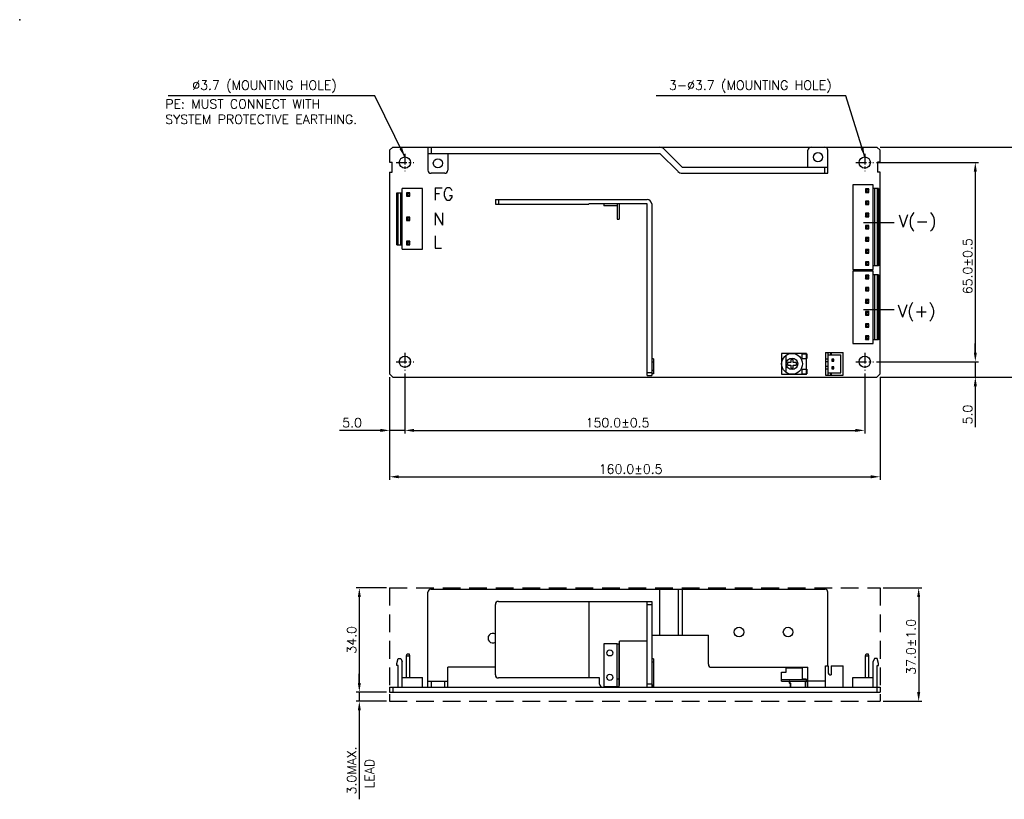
# Model space of a CAD drawing. Extents: x 262 to 754, y 1524 to 2417.
# Tile 7 of 8: x 262 to 583, y 2163 to 2417. Entities that reach past the tile are written whole.
import ezdxf

# ---------------------------------------------------------------- set-up
doc = ezdxf.new("R2010")
doc.units = 0
doc.header["$LTSCALE"] = 23.1
doc.header["$MEASUREMENT"] = 0
doc.linetypes.add('CENTER', pattern=[0.6, 0.375, -0.075, 0.075, -0.075])
doc.linetypes.add('HIDDEN', pattern=[0.375, 0.25, -0.125])
doc.layers.get('0').update_dxf_attribs({"linetype": 'CONTINUOUS'})
doc.layers.get('Defpoints').update_dxf_attribs({"linetype": 'CONTINUOUS'})
for name, color, linetype in [('02___PRT_ALL_AXES', 7, 'CONTINUOUS'), ('C', 4, 'CENTER'), ('DIM', 2, 'CONTINUOUS'), ('H', 6, 'HIDDEN')]:
    doc.layers.add(name, color=color, linetype=linetype)
doc.styles.add('SIMPLEX', font='SIMPLEX.shx')
doc.dimstyles.new('STANDARD$0', dxfattribs={"dimtxt": 3, "dimasz": 3, "dimexe": 1, "dimexo": 1, "dimgap": 1, "dimtad": 1, "dimdec": 1, "dimzin": 0, "dimdsep": 46, "dimtxsty": 'STANDARD', "dimcen": -0.5, "dimclrd": 2, "dimclre": 2, "dimclrt": 2, "dimadec": 0, "dimazin": 0, "dimtfac": 1, "dimtdec": 1, "dimtmove": 0, "dimatfit": 3, "dimfxl": 1, "dimtolj": 1, "dimtzin": 0, "dimarcsym": 0})
doc.dimstyles.new('STANDARD$7', dxfattribs={"dimtxt": 3, "dimasz": 3, "dimexe": 1, "dimexo": 1, "dimgap": 1, "dimtad": 1, "dimdec": 1, "dimzin": 0, "dimdsep": 46, "dimtxsty": 'STANDARD', "dimcen": -0.5, "dimclrd": 2, "dimclre": 2, "dimclrt": 2, "dimadec": 0, "dimazin": 0, "dimtfac": 1, "dimtdec": 1, "dimtmove": 0, "dimatfit": 3, "dimfxl": 1, "dimtolj": 1, "dimtzin": 0, "dimarcsym": 0})

# ---------------------------------------------------------------- blocks, each defined once
blk = doc.blocks.new('*D60')
at = {"layer": 'Defpoints', "color": 0, "transparency": 16777216}
for p in [(541.39, 2375.43), (541.39, 2300.43), (596.65, 2300.43)]:
    blk.add_point(p, dxfattribs=at)
at = {"layer": 'DIM', "lineweight": -2, "transparency": 16777216}
for p, q in [((542.39, 2375.43), (597.65, 2375.43)), ((596.65, 2372.43), (596.65, 2303.43)), ((542.39, 2300.43), (597.65, 2300.43))]:
    blk.add_line(p, q, dxfattribs=at)
at = {"layer": 'DIM', "transparency": 16777216}
for points in [[(596.15, 2372.43), (597.15, 2372.43), (596.65, 2375.43)], [(596.15, 2303.43), (597.15, 2303.43), (596.65, 2300.43)]]:
    blk.add_solid(points, dxfattribs=at)
at = {"layer": 'DIM', "transparency": 16777216, "insert": (594.15, 2333.64), "char_height": 3, "attachment_point": 5, "rotation": 90, "style": 'SIMPLEX'}
blk.add_mtext('\\A1;75.0±0.5', dxfattribs=at)
blk = doc.blocks.new('*D61')
at = {"layer": 'Defpoints', "color": 0, "transparency": 16777216}
for p in [(382.39, 2301.43), (542.39, 2301.43), (542.39, 2267.88)]:
    blk.add_point(p, dxfattribs=at)
at = {"layer": 'DIM', "lineweight": -2, "transparency": 16777216}
for p, q in [((382.39, 2300.43), (382.39, 2266.88)), ((542.39, 2300.43), (542.39, 2266.88)), ((385.39, 2267.88), (539.39, 2267.88))]:
    blk.add_line(p, q, dxfattribs=at)
at = {"layer": 'DIM', "transparency": 16777216}
for points in [[(385.39, 2268.38), (385.39, 2267.38), (382.39, 2267.88)], [(539.39, 2268.38), (539.39, 2267.38), (542.39, 2267.88)]]:
    blk.add_solid(points, dxfattribs=at)
at = {"layer": 'DIM', "transparency": 16777216, "insert": (461.03, 2270.38), "char_height": 3, "attachment_point": 5, "style": 'SIMPLEX'}
blk.add_mtext('\\A1;160.0±0.5', dxfattribs=at)
blk = doc.blocks.new('*D62')
at = {"layer": 'Defpoints', "color": 0, "transparency": 16777216}
for p in [(387.39, 2302.58), (537.39, 2302.58), (537.39, 2283.02)]:
    blk.add_point(p, dxfattribs=at)
at = {"layer": 'DIM', "lineweight": -2, "transparency": 16777216}
for p, q in [((387.39, 2301.58), (387.39, 2282.02)), ((537.39, 2301.58), (537.39, 2282.02)), ((390.39, 2283.02), (534.39, 2283.02))]:
    blk.add_line(p, q, dxfattribs=at)
at = {"layer": 'DIM', "transparency": 16777216}
for points in [[(390.39, 2283.52), (390.39, 2282.52), (387.39, 2283.02)], [(534.39, 2283.52), (534.39, 2282.52), (537.39, 2283.02)]]:
    blk.add_solid(points, dxfattribs=at)
at = {"layer": 'DIM', "transparency": 16777216, "insert": (456.76, 2285.52), "char_height": 3, "attachment_point": 5, "style": 'SIMPLEX'}
blk.add_mtext('\\A1;150.0±0.5', dxfattribs=at)
blk = doc.blocks.new('*D63')
at = {"layer": 'Defpoints', "color": 0, "transparency": 16777216}
for p in [(540.24, 2370.43), (540.24, 2305.43), (573.49, 2305.43)]:
    blk.add_point(p, dxfattribs=at)
at = {"layer": 'DIM', "lineweight": -2, "transparency": 16777216}
for p, q in [((541.24, 2370.43), (574.49, 2370.43)), ((573.49, 2367.43), (573.49, 2308.43)), ((541.24, 2305.43), (574.49, 2305.43))]:
    blk.add_line(p, q, dxfattribs=at)
at = {"layer": 'DIM', "transparency": 16777216}
for points in [[(572.99, 2367.43), (573.99, 2367.43), (573.49, 2370.43)], [(572.99, 2308.43), (573.99, 2308.43), (573.49, 2305.43)]]:
    blk.add_solid(points, dxfattribs=at)
at = {"layer": 'DIM', "transparency": 16777216, "insert": (570.99, 2336.59), "char_height": 3, "attachment_point": 5, "rotation": 90, "style": 'SIMPLEX'}
blk.add_mtext('\\A1;65.0±0.5', dxfattribs=at)
blk = doc.blocks.new('*D64')
at = {"layer": 'Defpoints', "color": 0, "transparency": 16777216}
for p in [(382.39, 2197.61), (372.5, 2194.61), (382.39, 2194.61)]:
    blk.add_point(p, dxfattribs=at)
at = {"layer": 'DIM', "lineweight": -2, "transparency": 16777216}
for p, q in [((372.5, 2200.61), (372.5, 2203.61)), ((381.39, 2197.61), (371.5, 2197.61)), ((372.5, 2197.61), (372.5, 2194.61)), ((381.39, 2194.61), (371.5, 2194.61)), ((372.5, 2191.61), (372.5, 2162.61))]:
    blk.add_line(p, q, dxfattribs=at)
at = {"layer": 'DIM', "transparency": 16777216}
for points in [[(372, 2200.61), (373, 2200.61), (372.5, 2197.61)], [(372, 2191.61), (373, 2191.61), (372.5, 2194.61)]]:
    blk.add_solid(points, dxfattribs=at)
at = {"layer": 'DIM', "transparency": 16777216, "insert": (370, 2172.04), "char_height": 3, "attachment_point": 5, "rotation": 90, "style": 'SIMPLEX'}
blk.add_mtext('\\A1;3.0MAX.', dxfattribs=at)
blk = doc.blocks.new('*D65')
at = {"layer": 'Defpoints', "color": 0, "transparency": 16777216}
for p in [(382.39, 2231.61), (372.5, 2197.61), (382.39, 2197.61)]:
    blk.add_point(p, dxfattribs=at)
at = {"layer": 'DIM', "lineweight": -2, "transparency": 16777216}
for p, q in [((381.39, 2231.61), (371.5, 2231.61)), ((372.5, 2228.61), (372.5, 2200.61)), ((381.39, 2197.61), (371.5, 2197.61))]:
    blk.add_line(p, q, dxfattribs=at)
at = {"layer": 'DIM', "transparency": 16777216}
for points in [[(372, 2228.61), (373, 2228.61), (372.5, 2231.61)], [(372, 2200.61), (373, 2200.61), (372.5, 2197.61)]]:
    blk.add_solid(points, dxfattribs=at)
at = {"layer": 'DIM', "transparency": 16777216, "insert": (370, 2214.64), "char_height": 3, "attachment_point": 5, "rotation": 90, "style": 'SIMPLEX'}
blk.add_mtext('\\A1;34.0', dxfattribs=at)
blk = doc.blocks.new('*D66')
at = {"layer": 'Defpoints', "color": 0, "transparency": 16777216}
for p in [(542.39, 2231.61), (542.39, 2194.61), (555.01, 2194.61)]:
    blk.add_point(p, dxfattribs=at)
at = {"layer": 'DIM', "lineweight": -2, "transparency": 16777216}
for p, q in [((543.39, 2231.61), (556.01, 2231.61)), ((555.01, 2228.61), (555.01, 2197.61)), ((543.39, 2194.61), (556.01, 2194.61))]:
    blk.add_line(p, q, dxfattribs=at)
at = {"layer": 'DIM', "transparency": 16777216}
for points in [[(554.51, 2228.61), (555.51, 2228.61), (555.01, 2231.61)], [(554.51, 2197.61), (555.51, 2197.61), (555.01, 2194.61)]]:
    blk.add_solid(points, dxfattribs=at)
at = {"layer": 'DIM', "transparency": 16777216, "insert": (552.51, 2212.39), "char_height": 3, "attachment_point": 5, "rotation": 90, "style": 'SIMPLEX'}
blk.add_mtext('\\A1;37.0±1.0', dxfattribs=at)
blk = doc.blocks.new('*D133')
at = {"layer": 'Defpoints', "color": 0, "transparency": 16777216}
for p in [(540.24, 2305.43), (573.49, 2305.43), (541.39, 2300.43)]:
    blk.add_point(p, dxfattribs=at)
at = {"layer": 'DIM', "lineweight": -2, "transparency": 16777216}
for p, q in [((573.49, 2308.43), (573.49, 2311.43)), ((541.24, 2305.43), (574.49, 2305.43)), ((573.49, 2305.43), (573.49, 2300.43)), ((542.39, 2300.43), (574.49, 2300.43)), ((573.49, 2297.43), (573.49, 2284.05))]:
    blk.add_line(p, q, dxfattribs=at)
at = {"layer": 'DIM', "transparency": 16777216}
for points in [[(572.99, 2308.43), (573.99, 2308.43), (573.49, 2305.43)], [(572.99, 2297.43), (573.99, 2297.43), (573.49, 2300.43)]]:
    blk.add_solid(points, dxfattribs=at)
at = {"layer": 'DIM', "transparency": 16777216, "insert": (570.99, 2288.19), "char_height": 3, "attachment_point": 5, "rotation": 90, "style": 'SIMPLEX'}
blk.add_mtext('\\A1;5.0', dxfattribs=at)
blk = doc.blocks.new('*D134')
at = {"layer": 'Defpoints', "color": 0, "transparency": 16777216}
for p in [(382.39, 2301.43), (387.39, 2302.58), (382.39, 2283.02)]:
    blk.add_point(p, dxfattribs=at)
at = {"layer": 'DIM', "lineweight": -2, "transparency": 16777216}
for p, q in [((382.39, 2300.43), (382.39, 2282.02)), ((387.39, 2301.58), (387.39, 2282.02)), ((379.39, 2283.02), (366.01, 2283.02)), ((387.39, 2283.02), (382.39, 2283.02)), ((390.39, 2283.02), (393.39, 2283.02))]:
    blk.add_line(p, q, dxfattribs=at)
at = {"layer": 'DIM', "transparency": 16777216}
for points in [[(379.39, 2283.52), (379.39, 2282.52), (382.39, 2283.02)], [(390.39, 2283.52), (390.39, 2282.52), (387.39, 2283.02)]]:
    blk.add_solid(points, dxfattribs=at)
at = {"layer": 'DIM', "transparency": 16777216, "insert": (370.15, 2285.52), "char_height": 3, "attachment_point": 5, "style": 'SIMPLEX'}
blk.add_mtext('\\A1;5.0', dxfattribs=at)

msp = doc.modelspace()

# ---------------------------------------------------------------- linework, layer by layer
at = {"color": 7, "linetype": 'Continuous'}
for p, q in [((383.39, 2375.43), (382.39, 2374.43)), ((382.39, 2374.43), (382.39, 2370.53)), ((383.39, 2375.43), (541.39, 2375.43)), ((394.89, 2375.43), (394.89, 2367.93)), ((395.89, 2375.43), (395.89, 2373.43)), ((477.89, 2368.93), (471.98, 2374.84)), ((518.89, 2368.93), (518.89, 2374.43)), ((525.39, 2366.93), (525.39, 2374.43)), ((542.39, 2374.43), (541.39, 2375.43)), ((542.39, 2370.53), (542.39, 2374.43)), ((394.89, 2373.43), (470.56, 2373.43)), ((401.39, 2373.43), (401.39, 2367.93)), ((470.56, 2373.43), (476.48, 2367.51)), ((382.39, 2370.53), (383.19, 2370.53)), ((383.19, 2367.33), (383.19, 2370.53)), ((477.89, 2368.93), (525.39, 2368.93)), ((524.39, 2366.93), (524.39, 2368.93)), ((542.39, 2370.53), (541.59, 2370.53)), ((541.59, 2370.53), (541.59, 2367.33)), ((382.39, 2367.33), (382.39, 2301.43)), ((382.39, 2367.33), (383.19, 2367.33)), ((400.39, 2366.93), (395.89, 2366.93)), ((477.89, 2366.93), (525.39, 2366.93)), ((542.39, 2367.33), (541.59, 2367.33)), ((542.39, 2301.43), (542.39, 2367.33)), ((386.44, 2342.18), (386.44, 2361.98)), ((393.14, 2361.98), (386.44, 2361.98)), ((393.14, 2342.18), (393.14, 2361.98)), ((540.19, 2363.19), (533.49, 2363.19)), ((533.49, 2363.19), (533.49, 2335.53)), ((538.76, 2361.81), (537.62, 2361.81)), ((537.62, 2361.81), (537.62, 2360.67)), ((537.62, 2361.81), (537.88, 2361.54)), ((538.5, 2361.54), (537.88, 2361.54)), ((537.88, 2361.54), (537.88, 2360.93)), ((538.76, 2361.81), (538.5, 2361.54)), ((538.5, 2360.93), (538.5, 2361.54)), ((538.76, 2360.67), (538.76, 2361.81)), ((540.19, 2335.53), (540.19, 2363.19)), ((541.89, 2361.94), (540.19, 2361.94)), ((540.59, 2361.94), (540.59, 2336.78)), ((541.5, 2361.94), (541.5, 2336.78)), ((541.89, 2361.94), (541.89, 2336.78)), ((384.74, 2343.58), (384.74, 2360.58)), ((384.74, 2360.58), (386.44, 2360.58)), ((385.13, 2343.58), (385.13, 2360.58)), ((386.04, 2343.58), (386.04, 2360.58)), ((387.87, 2360.57), (387.87, 2359.43)), ((387.87, 2360.57), (388.13, 2360.3)), ((389.01, 2360.57), (387.87, 2360.57)), ((387.87, 2359.43), (388.13, 2359.69)), ((387.87, 2359.43), (389.01, 2359.43)), ((388.13, 2360.3), (388.13, 2359.69)), ((388.75, 2360.3), (388.13, 2360.3)), ((388.13, 2359.69), (388.75, 2359.69)), ((389.01, 2360.57), (388.75, 2360.3)), ((388.75, 2359.69), (388.75, 2360.3)), ((389.01, 2359.43), (388.75, 2359.69)), ((389.01, 2359.43), (389.01, 2360.57)), ((416.89, 2358.43), (416.89, 2356.89)), ((416.89, 2358.43), (466.39, 2358.43)), ((417.89, 2358.43), (417.89, 2356.89)), ((537.62, 2360.67), (537.88, 2360.93)), ((537.62, 2360.67), (538.76, 2360.67)), ((537.88, 2360.93), (538.5, 2360.93)), ((538.76, 2360.67), (538.5, 2360.93)), ((416.89, 2356.89), (447.37, 2356.89)), ((447.37, 2356.93), (447.37, 2356.89)), ((466.39, 2356.93), (447.37, 2356.93)), ((452.24, 2356.93), (452.24, 2356.33)), ((456.64, 2356.33), (452.24, 2356.33)), ((456.64, 2356.93), (456.64, 2351.93)), ((457.24, 2356.93), (457.24, 2351.93)), ((466.39, 2300.93), (466.39, 2356.93)), ((467.89, 2356.93), (467.89, 2300.93)), ((538.76, 2357.85), (537.62, 2357.85)), ((537.62, 2357.85), (537.88, 2357.58)), ((537.62, 2357.85), (537.62, 2356.71)), ((537.62, 2356.71), (537.88, 2356.97)), ((537.62, 2356.71), (538.76, 2356.71)), ((538.5, 2357.58), (537.88, 2357.58)), ((537.88, 2357.58), (537.88, 2356.97)), ((537.88, 2356.97), (538.5, 2356.97)), ((538.76, 2357.85), (538.5, 2357.58)), ((538.5, 2356.97), (538.5, 2357.58)), ((538.76, 2356.71), (538.5, 2356.97)), ((538.76, 2356.71), (538.76, 2357.85)), ((387.87, 2352.65), (387.87, 2351.51)), ((387.87, 2352.65), (388.13, 2352.38)), ((389.01, 2352.65), (387.87, 2352.65)), ((387.87, 2351.51), (388.13, 2351.77)), ((388.13, 2352.38), (388.13, 2351.77)), ((388.75, 2352.38), (388.13, 2352.38)), ((388.13, 2351.77), (388.75, 2351.77)), ((389.01, 2352.65), (388.75, 2352.38)), ((388.75, 2351.77), (388.75, 2352.38)), ((389.01, 2351.51), (388.75, 2351.77)), ((389.01, 2351.51), (389.01, 2352.65)), ((456.64, 2351.93), (457.24, 2351.93)), ((538.76, 2353.89), (537.62, 2353.89)), ((537.62, 2353.89), (537.88, 2353.62)), ((537.62, 2353.89), (537.62, 2352.75)), ((537.62, 2352.75), (537.88, 2353.01)), ((537.62, 2352.75), (538.76, 2352.75)), ((538.5, 2353.62), (537.88, 2353.62)), ((537.88, 2353.62), (537.88, 2353.01)), ((537.88, 2353.01), (538.5, 2353.01)), ((538.76, 2353.89), (538.5, 2353.62)), ((538.5, 2353.01), (538.5, 2353.62)), ((538.76, 2352.75), (538.5, 2353.01)), ((538.76, 2352.75), (538.76, 2353.89)), ((387.87, 2351.51), (389.01, 2351.51)), ((538.76, 2349.93), (537.62, 2349.93)), ((537.62, 2349.93), (537.88, 2349.66)), ((537.62, 2349.93), (537.62, 2348.79)), ((537.62, 2348.79), (537.88, 2349.05)), ((537.62, 2348.79), (538.76, 2348.79)), ((538.5, 2349.66), (537.88, 2349.66)), ((537.88, 2349.66), (537.88, 2349.05)), ((537.88, 2349.05), (538.5, 2349.05)), ((538.76, 2349.93), (538.5, 2349.66)), ((538.5, 2349.05), (538.5, 2349.66)), ((538.76, 2348.79), (538.5, 2349.05)), ((538.76, 2348.79), (538.76, 2349.93)), ((538.76, 2345.97), (537.62, 2345.97)), ((537.62, 2345.97), (537.88, 2345.7)), ((537.62, 2345.97), (537.62, 2344.83)), ((538.5, 2345.7), (537.88, 2345.7)), ((537.88, 2345.7), (537.88, 2345.09)), ((538.76, 2345.97), (538.5, 2345.7)), ((538.5, 2345.09), (538.5, 2345.7)), ((538.76, 2344.83), (538.76, 2345.97)), ((384.74, 2343.58), (386.44, 2343.58)), ((386.44, 2342.18), (393.14, 2342.18)), ((387.87, 2344.73), (387.87, 2343.59)), ((387.87, 2344.73), (388.13, 2344.46)), ((389.01, 2344.73), (387.87, 2344.73)), ((387.87, 2343.59), (388.13, 2343.85)), ((387.87, 2343.59), (389.01, 2343.59)), ((388.13, 2344.46), (388.13, 2343.85)), ((388.75, 2344.46), (388.13, 2344.46)), ((388.13, 2343.85), (388.75, 2343.85)), ((389.01, 2344.73), (388.75, 2344.46)), ((388.75, 2343.85), (388.75, 2344.46)), ((389.01, 2343.59), (388.75, 2343.85)), ((389.01, 2343.59), (389.01, 2344.73)), ((537.62, 2344.83), (537.88, 2345.09)), ((537.62, 2344.83), (538.76, 2344.83)), ((537.88, 2345.09), (538.5, 2345.09)), ((538.76, 2344.83), (538.5, 2345.09)), ((538.76, 2342.01), (537.62, 2342.01)), ((537.62, 2342.01), (537.88, 2341.74)), ((537.62, 2342.01), (537.62, 2340.87)), ((537.62, 2340.87), (537.88, 2341.13)), ((537.62, 2340.87), (538.76, 2340.87)), ((538.5, 2341.74), (537.88, 2341.74)), ((537.88, 2341.74), (537.88, 2341.13)), ((537.88, 2341.13), (538.5, 2341.13)), ((538.76, 2342.01), (538.5, 2341.74)), ((538.5, 2341.13), (538.5, 2341.74)), ((538.76, 2340.87), (538.5, 2341.13)), ((538.76, 2340.87), (538.76, 2342.01)), ((538.76, 2338.05), (537.62, 2338.05)), ((537.62, 2338.05), (537.88, 2337.78)), ((537.62, 2338.05), (537.62, 2336.91)), ((537.62, 2336.91), (537.88, 2337.17)), ((537.62, 2336.91), (538.76, 2336.91)), ((538.5, 2337.78), (537.88, 2337.78)), ((537.88, 2337.78), (537.88, 2337.17)), ((537.88, 2337.17), (538.5, 2337.17)), ((538.76, 2338.05), (538.5, 2337.78)), ((538.5, 2337.17), (538.5, 2337.78)), ((538.76, 2336.91), (538.5, 2337.17)), ((538.76, 2336.91), (538.76, 2338.05)), ((541.89, 2336.78), (540.19, 2336.78)), ((533.49, 2335.53), (540.19, 2335.53)), ((540.19, 2335.03), (533.49, 2335.03)), ((533.49, 2335.03), (533.49, 2311.33)), ((538.76, 2333.65), (537.62, 2333.65)), ((537.62, 2333.65), (537.88, 2333.38)), ((537.62, 2333.65), (537.62, 2332.51)), ((537.62, 2332.51), (537.88, 2332.77)), ((537.62, 2332.51), (538.76, 2332.51)), ((538.5, 2333.38), (537.88, 2333.38)), ((537.88, 2333.38), (537.88, 2332.77)), ((537.88, 2332.77), (538.5, 2332.77)), ((538.76, 2333.65), (538.5, 2333.38)), ((538.5, 2332.77), (538.5, 2333.38)), ((538.76, 2332.51), (538.5, 2332.77)), ((538.76, 2332.51), (538.76, 2333.65)), ((540.19, 2311.33), (540.19, 2335.03)), ((541.89, 2333.78), (540.19, 2333.78)), ((540.59, 2333.78), (540.59, 2312.58)), ((541.5, 2333.78), (541.5, 2312.58)), ((541.89, 2333.78), (541.89, 2312.58)), ((538.76, 2329.69), (537.62, 2329.69)), ((537.62, 2329.69), (537.88, 2329.42)), ((537.62, 2329.69), (537.62, 2328.55)), ((538.5, 2329.42), (537.88, 2329.42)), ((537.88, 2329.42), (537.88, 2328.81)), ((538.76, 2329.69), (538.5, 2329.42)), ((538.5, 2328.81), (538.5, 2329.42)), ((538.76, 2328.55), (538.76, 2329.69)), ((537.62, 2328.55), (537.88, 2328.81)), ((537.62, 2328.55), (538.76, 2328.55)), ((537.88, 2328.81), (538.5, 2328.81)), ((538.76, 2328.55), (538.5, 2328.81)), ((538.76, 2325.73), (537.62, 2325.73)), ((537.62, 2325.73), (537.88, 2325.46)), ((537.62, 2325.73), (537.62, 2324.59)), ((537.62, 2324.59), (537.88, 2324.85)), ((537.62, 2324.59), (538.76, 2324.59)), ((538.5, 2325.46), (537.88, 2325.46)), ((537.88, 2325.46), (537.88, 2324.85)), ((537.88, 2324.85), (538.5, 2324.85)), ((538.76, 2325.73), (538.5, 2325.46)), ((538.5, 2324.85), (538.5, 2325.46)), ((538.76, 2324.59), (538.5, 2324.85)), ((538.76, 2324.59), (538.76, 2325.73)), ((538.76, 2321.77), (537.62, 2321.77)), ((537.62, 2321.77), (537.88, 2321.5)), ((537.62, 2321.77), (537.62, 2320.63)), ((537.62, 2320.63), (537.88, 2320.89)), ((537.62, 2320.63), (538.76, 2320.63)), ((538.5, 2321.5), (537.88, 2321.5)), ((537.88, 2321.5), (537.88, 2320.89)), ((537.88, 2320.89), (538.5, 2320.89)), ((538.76, 2321.77), (538.5, 2321.5)), ((538.5, 2320.89), (538.5, 2321.5)), ((538.76, 2320.63), (538.5, 2320.89)), ((538.76, 2320.63), (538.76, 2321.77)), ((538.76, 2317.81), (537.62, 2317.81)), ((537.62, 2317.81), (537.88, 2317.54)), ((537.62, 2317.81), (537.62, 2316.67)), ((537.62, 2316.67), (537.88, 2316.93)), ((537.62, 2316.67), (538.76, 2316.67)), ((538.5, 2317.54), (537.88, 2317.54)), ((537.88, 2317.54), (537.88, 2316.93)), ((537.88, 2316.93), (538.5, 2316.93)), ((538.76, 2317.81), (538.5, 2317.54)), ((538.5, 2316.93), (538.5, 2317.54)), ((538.76, 2316.67), (538.5, 2316.93)), ((538.76, 2316.67), (538.76, 2317.81)), ((538.76, 2313.85), (537.62, 2313.85)), ((537.62, 2313.85), (537.88, 2313.58)), ((537.62, 2313.85), (537.62, 2312.71)), ((538.5, 2313.58), (537.88, 2313.58)), ((537.88, 2313.58), (537.88, 2312.97)), ((538.76, 2313.85), (538.5, 2313.58)), ((538.5, 2312.97), (538.5, 2313.58)), ((538.76, 2312.71), (538.76, 2313.85)), ((533.49, 2311.33), (540.19, 2311.33)), ((537.62, 2312.71), (537.88, 2312.97)), ((537.62, 2312.71), (538.76, 2312.71)), ((537.88, 2312.97), (538.5, 2312.97)), ((538.76, 2312.71), (538.5, 2312.97)), ((541.89, 2312.58), (540.19, 2312.58)), ((511.82, 2301.89), (511.82, 2307.57)), ((518.39, 2307.98), (518.39, 2308.13)), ((524.64, 2308.43), (530.39, 2308.43)), ((524.64, 2308.43), (524.64, 2301.03)), ((525.44, 2301.03), (525.44, 2308.43)), ((525.44, 2307.63), (529.59, 2307.63)), ((526.34, 2307.63), (526.34, 2308.43)), ((526.44, 2308.43), (526.44, 2307.63)), ((529.59, 2301.83), (529.59, 2307.63)), ((530.39, 2301.03), (530.39, 2308.43)), ((468.49, 2306.33), (467.89, 2306.33)), ((468.49, 2305.33), (467.89, 2305.33)), ((468.49, 2306.33), (468.49, 2301.53)), ((513.29, 2305.13), (512.29, 2305.13)), ((512.29, 2304.33), (512.29, 2305.13)), ((512.29, 2304.33), (513.29, 2304.33)), ((514.09, 2306.13), (513.29, 2306.13)), ((513.29, 2306.13), (513.29, 2305.13)), ((513.29, 2304.33), (513.29, 2303.33)), ((514.09, 2305.13), (514.09, 2306.13)), ((515.09, 2305.13), (514.09, 2305.13)), ((514.09, 2304.33), (515.09, 2304.33)), ((514.09, 2303.33), (514.09, 2304.33)), ((515.09, 2305.13), (515.09, 2304.33)), ((518.39, 2302.98), (518.39, 2306.48)), ((524.64, 2306.4), (525.44, 2306.4)), ((524.64, 2305.5), (525.44, 2305.5)), ((524.64, 2303.96), (525.44, 2303.96)), ((527.31, 2306.3), (526.67, 2306.3)), ((526.67, 2306.3), (526.77, 2306.2)), ((526.67, 2306.3), (526.67, 2305.66)), ((526.67, 2305.66), (526.77, 2305.76)), ((526.67, 2305.66), (527.31, 2305.66)), ((527.31, 2303.8), (526.67, 2303.8)), ((526.67, 2303.8), (526.77, 2303.7)), ((526.67, 2303.8), (526.67, 2303.16)), ((527.21, 2306.2), (526.77, 2306.2)), ((526.77, 2306.2), (526.77, 2305.76)), ((526.77, 2305.76), (527.21, 2305.76)), ((527.21, 2303.7), (526.77, 2303.7)), ((526.77, 2303.7), (526.77, 2303.26)), ((527.31, 2306.3), (527.21, 2306.2)), ((527.21, 2305.76), (527.21, 2306.2)), ((527.31, 2305.66), (527.21, 2305.76)), ((527.31, 2303.8), (527.21, 2303.7)), ((527.21, 2303.26), (527.21, 2303.7)), ((527.31, 2305.66), (527.31, 2306.3)), ((527.31, 2303.16), (527.31, 2303.8)), ((382.39, 2301.43), (383.39, 2300.43)), ((383.39, 2300.43), (541.39, 2300.43)), ((466.39, 2301.93), (467.89, 2301.93)), ((466.39, 2300.93), (467.89, 2300.93)), ((468.49, 2302.53), (467.89, 2302.53)), ((468.49, 2301.53), (467.89, 2301.53)), ((513.29, 2303.33), (514.09, 2303.33)), ((518.39, 2301.33), (518.39, 2301.48)), ((524.64, 2303.06), (525.44, 2303.06)), ((524.64, 2301.03), (530.39, 2301.03)), ((525.44, 2301.83), (529.59, 2301.83)), ((526.34, 2301.03), (526.34, 2301.83)), ((526.44, 2301.83), (526.44, 2301.03)), ((526.67, 2303.16), (526.77, 2303.26)), ((526.67, 2303.16), (527.31, 2303.16)), ((526.77, 2303.26), (527.21, 2303.26)), ((527.31, 2303.16), (527.21, 2303.26)), ((541.39, 2300.43), (542.39, 2301.43)), ((394.89, 2199.21), (394.89, 2230.21)), ((395.89, 2231.21), (524.39, 2231.21)), ((470.56, 2216.21), (470.56, 2231.21)), ((476.48, 2231.21), (476.48, 2216.21)), ((477.89, 2231.21), (477.89, 2216.21)), ((525.39, 2206.21), (525.39, 2230.21)), ((417.89, 2227.21), (467.89, 2227.21)), ((447.37, 2227.21), (447.37, 2202.21)), ((466.39, 2199.21), (466.39, 2227.21)), ((467.89, 2227.21), (467.89, 2199.21)), ((416.89, 2203.21), (416.89, 2226.21)), ((466.39, 2226.21), (467.89, 2226.21)), ((457.39, 2200.21), (457.39, 2214.21)), ((466.39, 2214.21), (457.39, 2214.21)), ((467.89, 2216.21), (486.39, 2216.21)), ((486.39, 2206.71), (486.39, 2216.21)), ((452.24, 2213.41), (452.24, 2199.41)), ((456.64, 2213.41), (452.24, 2213.41)), ((456.64, 2199.21), (456.64, 2213.41)), ((456.64, 2213.41), (457.24, 2213.41)), ((457.24, 2199.21), (457.24, 2213.41)), ((384.74, 2206.91), (385.13, 2208.61)), ((385.13, 2208.61), (386.04, 2208.61)), ((386.04, 2208.61), (386.44, 2207.63)), ((386.44, 2199.21), (386.44, 2207.63)), ((387.87, 2209.39), (388.13, 2210.11)), ((387.87, 2202.41), (387.87, 2209.39)), ((387.87, 2209.39), (389.01, 2209.39)), ((388.13, 2210.11), (388.75, 2210.11)), ((389.01, 2209.39), (388.75, 2210.11)), ((389.01, 2202.41), (389.01, 2209.39)), ((468.49, 2208.41), (467.89, 2208.41)), ((468.49, 2207.41), (467.89, 2207.41)), ((468.49, 2208.41), (468.49, 2199.21)), ((537.62, 2209.39), (537.88, 2210.11)), ((537.62, 2209.39), (538.76, 2209.39)), ((537.62, 2202.41), (537.62, 2209.39)), ((537.88, 2210.11), (538.5, 2210.11)), ((538.76, 2209.39), (538.5, 2210.11)), ((538.76, 2202.41), (538.76, 2209.39)), ((540.59, 2208.61), (540.19, 2207.63)), ((540.19, 2199.21), (540.19, 2207.63)), ((541.5, 2208.61), (540.59, 2208.61)), ((541.89, 2206.91), (541.5, 2208.61)), ((384.74, 2206.33), (384.74, 2206.91)), ((385.14, 2206.33), (384.74, 2206.33)), ((385.14, 2199.21), (385.14, 2206.33)), ((401.39, 2199.21), (401.39, 2205.71)), ((416.89, 2205.71), (401.39, 2205.71)), ((487.39, 2205.71), (518.89, 2205.71)), ((510.29, 2204.11), (511.82, 2204.11)), ((510.29, 2201.21), (510.29, 2204.11)), ((511.82, 2205.51), (517.09, 2205.51)), ((511.82, 2204.11), (511.82, 2205.51)), ((518.89, 2199.21), (518.89, 2205.71)), ((524.64, 2206.21), (525.44, 2206.21)), ((524.64, 2199.21), (524.64, 2206.21)), ((525.44, 2206.21), (525.44, 2204.11)), ((526.44, 2206.21), (530.39, 2206.21)), ((526.44, 2206.21), (526.44, 2203.21)), ((530.39, 2199.21), (530.39, 2206.21)), ((541.49, 2206.33), (541.89, 2206.33)), ((541.49, 2199.21), (541.49, 2206.33)), ((541.89, 2206.33), (541.89, 2206.91)), ((386.44, 2202.41), (393.14, 2202.41)), ((393.14, 2199.21), (393.14, 2202.41)), ((394.89, 2201.21), (401.39, 2201.21)), ((395.89, 2201.21), (395.89, 2199.21)), ((400.39, 2199.21), (400.39, 2201.21)), ((450.89, 2202.21), (417.89, 2202.21)), ((450.89, 2200.21), (450.89, 2202.21)), ((456.64, 2201.91), (457.24, 2201.91)), ((510.29, 2201.21), (518.39, 2201.21)), ((512.79, 2201.01), (512.89, 2201.01)), ((512.89, 2201.01), (512.89, 2200.66)), ((512.99, 2201.21), (512.99, 2201.11)), ((514.29, 2201.11), (512.99, 2201.11)), ((514.29, 2201.21), (514.29, 2201.11)), ((516.99, 2201.81), (516.99, 2201.71)), ((517.99, 2200.96), (518.09, 2200.96)), ((517.99, 2200.96), (517.99, 2199.21)), ((518.29, 2201.16), (518.19, 2201.16)), ((518.19, 2201.16), (518.19, 2201.06)), ((518.29, 2201.81), (518.29, 2201.71)), ((518.29, 2201.06), (518.29, 2201.16)), ((518.39, 2201.21), (518.39, 2201.71)), ((518.49, 2201.61), (518.39, 2201.61)), ((518.49, 2201.26), (518.39, 2201.26)), ((524.64, 2201.21), (518.89, 2201.21)), ((526.34, 2203.21), (526.44, 2203.21)), ((533.49, 2202.41), (540.19, 2202.41)), ((533.49, 2199.21), (533.49, 2202.41)), ((382.39, 2199.21), (382.39, 2197.61)), ((382.39, 2199.21), (542.39, 2199.21)), ((382.39, 2197.61), (542.39, 2197.61)), ((383.39, 2199.21), (383.39, 2197.61)), ((452.24, 2199.41), (457.24, 2199.41)), ((467.89, 2200.21), (466.39, 2200.21)), ((468.49, 2199.91), (467.89, 2199.91)), ((468.49, 2199.41), (467.89, 2199.41)), ((512.79, 2200.66), (512.89, 2200.66)), ((513.09, 2200.56), (512.99, 2200.56)), ((512.99, 2200.46), (512.99, 2200.56)), ((513.09, 2200.56), (513.09, 2200.46)), ((513.29, 2200.36), (513.19, 2200.36)), ((513.29, 2199.21), (513.29, 2200.36)), ((541.39, 2199.21), (541.39, 2197.61)), ((542.39, 2199.21), (542.39, 2197.61))]:
    msp.add_line(p, q, dxfattribs=at)
at = {"color": 3, "linetype": 'Continuous'}
for p, q in [((516.99, 2307.98), (518.49, 2307.98)), ((516.99, 2306.48), (516.99, 2307.98)), ((518.29, 2307.98), (518.29, 2306.48)), ((518.49, 2307.98), (518.49, 2306.48)), ((516.99, 2306.48), (518.49, 2306.48)), ((516.99, 2302.98), (518.49, 2302.98)), ((516.99, 2301.48), (516.99, 2302.98)), ((516.99, 2301.48), (518.49, 2301.48)), ((518.29, 2302.98), (518.29, 2301.48)), ((518.49, 2302.98), (518.49, 2301.48)), ((512.79, 2201.01), (512.79, 2200.66)), ((518.29, 2201.81), (516.99, 2201.81)), ((518.09, 2200.96), (518.09, 2199.21)), ((518.29, 2201.06), (518.19, 2201.06)), ((518.49, 2201.26), (518.49, 2201.61)), ((513.09, 2200.46), (512.99, 2200.46)), ((513.19, 2199.21), (513.19, 2200.36))]:
    msp.add_line(p, q, dxfattribs=at)
at = {"color": 7, "linetype": 'Continuous'}
for radius in [3.4, 1.87]:
    msp.add_circle((513.69, 2304.73), radius, dxfattribs=at)
for centre, radius, start, end in [((470.56, 2373.43), 2, 45, 90), ((519.89, 2374.43), 1, 90, 180), ((524.39, 2374.43), 1, 0, 90), ((395.89, 2367.93), 1, 180, 270), ((400.39, 2367.93), 1, 270, 0), ((477.89, 2368.93), 2, 225, 270), ((466.39, 2356.93), 1.5, 0, 90), ((395.89, 2230.21), 1, 90, 180), ((524.39, 2230.21), 1, 0, 90), ((417.89, 2226.21), 1, 90, 180), ((487.39, 2206.71), 1, 180, 270), ((526.34, 2204.11), 0.9, 180, 270), ((417.89, 2203.21), 1, 180, 270), ((512.99, 2201.01), 0.1, 90, 180), ((518.19, 2200.96), 0.2, 90, 180), ((518.29, 2201.26), 0.1, 270, 329.8098), ((451.89, 2200.21), 1, 180, 270), ((456.39, 2200.21), 1, 282.321, 284.5306), ((456.39, 2200.21), 1, 328.2117, 0), ((512.99, 2200.66), 0.1, 180, 270), ((513.09, 2200.36), 0.2, 0, 90)]:
    msp.add_arc(centre, radius, start, end, dxfattribs=at)
at = {"color": 3, "linetype": 'Continuous'}
for centre, radius, start, end in [((512.99, 2201.01), 0.2, 90, 180), ((518.19, 2200.96), 0.1, 90, 180), ((518.29, 2201.61), 0.2, 0, 90), ((518.29, 2201.26), 0.2, 270, 0), ((512.99, 2200.66), 0.2, 180, 270), ((513.09, 2200.36), 0.1, 0, 90)]:
    msp.add_arc(centre, radius, start, end, dxfattribs=at)
at = {"layer": '02___PRT_ALL_AXES', "color": 7, "linetype": 'Continuous'}
for p, q in [((518.39, 2308.13), (510.29, 2308.13)), ((510.29, 2308.13), (510.29, 2301.33)), ((510.29, 2301.33), (518.39, 2301.33)), ((510.29, 2201.71), (510.29, 2204.11)), ((517.09, 2201.81), (517.09, 2205.51)), ((510.29, 2201.71), (518.39, 2201.71))]:
    msp.add_line(p, q, dxfattribs=at)
for centre, radius in [((387.39, 2370.43), 1.85), ((398.14, 2370.18), 1.5), ((522.14, 2372.18), 1.5), ((537.39, 2370.43), 1.85), ((387.39, 2305.43), 1.85), ((537.39, 2305.43), 1.85), ((496.39, 2217.21), 1.55), ((512.39, 2217.21), 1.55), ((454.24, 2210.41), 1), ((454.24, 2202.41), 1)]:
    msp.add_circle(centre, radius, dxfattribs=at)
msp.add_arc((416.04, 2215.21), 1.55, 56.5181, 303.4819, dxfattribs=at)
at = {"layer": 'C', "ltscale": 0.4}
for p, q in [((387.39, 2373.28), (387.39, 2367.58)), ((537.39, 2373.28), (537.39, 2367.58)), ((384.54, 2370.43), (390.24, 2370.43)), ((534.54, 2370.43), (540.24, 2370.43)), ((387.39, 2308.28), (387.39, 2302.58)), ((537.39, 2308.28), (537.39, 2302.58)), ((384.54, 2305.43), (390.24, 2305.43)), ((534.54, 2305.43), (540.24, 2305.43))]:
    msp.add_line(p, q, dxfattribs=at)
at = {"layer": 'DIM'}
for p, q in [((537.02, 2350.85), (546.98, 2350.85)), ((537.02, 2322.48), (546.98, 2322.48))]:
    msp.add_line(p, q, dxfattribs=at)
msp.add_point((261.68, 2417.06), dxfattribs=at)
at = {"layer": 'H'}
for p, q in [((382.39, 2231.61), (542.39, 2231.61)), ((382.39, 2231.61), (382.39, 2194.61)), ((542.39, 2231.61), (542.39, 2194.61)), ((382.39, 2194.61), (542.39, 2194.61))]:
    msp.add_line(p, q, dxfattribs=at)

# ---------------------------------------------------------------- texts
at = {"layer": 'DIM', "style": 'SIMPLEX'}
for s, p in [('FG', (396.58, 2358.19)), ('N', (396.58, 2350.01)), ('V(-)', (548.44, 2349.33)), ('L', (396.58, 2342.54)), ('V(+)', (548.18, 2320))]:
    msp.add_text(s, height=4, dxfattribs=at).set_placement(p)
at = {"layer": 'DIM', "char_height": 3, "style": 'SIMPLEX'}
for s, insert, attachment_point in [('%%c3.7 (MOUNTING HOLE)', (341.57, 2395.18), 5), ('3-%%c3.7 (MOUNTING HOLE)', (500.08, 2395.18), 5), ('\\A1;PE: MUST CONNECT WITH\\PSYSTEM PROTECTIVE EARTHING.', (309.18, 2383.04), 7)]:
    msp.add_mtext(s, dxfattribs=dict(at, insert=insert, attachment_point=attachment_point))
at = {"layer": 'DIM', "insert": (375.83, 2170.99), "char_height": 3, "attachment_point": 5, "rotation": 90, "style": 'SIMPLEX'}
msp.add_mtext('LEAD', dxfattribs=at)

# ---------------------------------------------------------------- dimensions: what is measured, and where the dimension line sits
at = {"layer": 'DIM'}
for base, p1, p2, override, picture, middle in [((596.65, 2300.43), (541.39, 2375.43), (541.39, 2300.43), {"dimtad": 3, "dimtxsty": 'SIMPLEX', "dimcen": -2, "dimclrd": 256, "dimclre": 256, "dimclrt": 256, "dimtol": 1, "dimtp": 0.5, "dimtm": 0.5}, '*D60', (596.65, 2333.64)), ((573.49, 2305.43), (540.24, 2370.43), (540.24, 2305.43), {"dimtad": 3, "dimtxsty": 'SIMPLEX', "dimcen": -2, "dimclrd": 256, "dimclre": 256, "dimclrt": 256, "dimtol": 1, "dimtp": 0.5, "dimtm": 0.5}, '*D63', (573.49, 2336.59)), ((573.49, 2305.43), (541.39, 2300.43), (540.24, 2305.43), {"dimtad": 3, "dimtxsty": 'SIMPLEX', "dimcen": -2, "dimclrd": 256, "dimclre": 256, "dimclrt": 256, "dimtdec": 0}, '*D133', (573.49, 2288.19)), ((372.5, 2197.61), (382.39, 2231.61), (382.39, 2197.61), {"dimtxt": 3, "dimtad": 3, "dimtxsty": 'SIMPLEX', "dimcen": -2, "dimclrd": 256, "dimclre": 256, "dimclrt": 256, "dimtdec": 0}, '*D65', (372.5, 2214.64)), ((555.01, 2194.61), (542.39, 2231.61), (542.39, 2194.61), {"dimtxt": 3, "dimtad": 3, "dimtxsty": 'SIMPLEX', "dimcen": -2, "dimclrd": 256, "dimclre": 256, "dimclrt": 256, "dimtol": 1, "dimtp": 1, "dimtm": 1}, '*D66', (555.01, 2212.39))]:
    dim = msp.add_linear_dim(base=base, p1=p1, p2=p2, angle=90, dimstyle='STANDARD$0', override=override, dxfattribs=at)
    dim.commit()
    dim.dimension.update_dxf_attribs({"geometry": picture, "text_midpoint": middle, "dimtype": 160})
for base, p1, p2, override, picture, middle in [((382.39, 2283.02), (387.39, 2302.58), (382.39, 2301.43), {"dimtad": 3, "dimtxsty": 'SIMPLEX', "dimcen": -2, "dimclrd": 256, "dimclre": 256, "dimclrt": 256, "dimtdec": 0}, '*D134', (370.15, 2283.02)), ((542.39, 2267.88), (382.39, 2301.43), (542.39, 2301.43), {"dimtad": 3, "dimtxsty": 'SIMPLEX', "dimcen": -2, "dimclrd": 256, "dimclre": 256, "dimclrt": 256, "dimtol": 1, "dimtp": 0.5, "dimtm": 0.5}, '*D61', (461.03, 2267.88)), ((537.39, 2283.02), (387.39, 2302.58), (537.39, 2302.58), {"dimtad": 3, "dimtxsty": 'SIMPLEX', "dimcen": -2, "dimclrd": 256, "dimclre": 256, "dimclrt": 256, "dimtol": 1, "dimtp": 0.5, "dimtm": 0.5}, '*D62', (456.76, 2283.02))]:
    dim = msp.add_linear_dim(base=base, p1=p1, p2=p2, dimstyle='STANDARD$0', override=override, dxfattribs=at)
    dim.commit()
    dim.dimension.update_dxf_attribs({"geometry": picture, "text_midpoint": middle, "dimtype": 160})
dim = msp.add_linear_dim(base=(372.5, 2194.61), p1=(382.39, 2197.61), p2=(382.39, 2194.61), angle=90, text='3.0MAX.', dimstyle='STANDARD$0', override={"dimtxt": 3, "dimtad": 3, "dimtxsty": 'SIMPLEX', "dimcen": -2, "dimclrd": 256, "dimclre": 256, "dimclrt": 256, "dimtol": 1, "dimtp": 0.5, "dimtm": 0.5}, dxfattribs=at)
dim.commit()
dim.dimension.update_dxf_attribs({"geometry": '*D64', "text_midpoint": (372.5, 2172.04), "dimtype": 160})

# ---------------------------------------------------------------- leaders
for points in [[(387.38, 2372.3), (377.6, 2392.21), (310.12, 2392.21)], [(537.4, 2372.3), (531.22, 2392.21), (469.32, 2392.21)]]:
    msp.add_leader(points, dimstyle='STANDARD$7', override={"dimgap": 1, "dimtad": 0, "dimtxsty": 'SIMPLEX', "dimcen": -2, "dimclrd": 256, "dimclre": 256, "dimclrt": 256, "dimtdec": 0}, dxfattribs=at)

doc.saveas('drawing.dxf')
